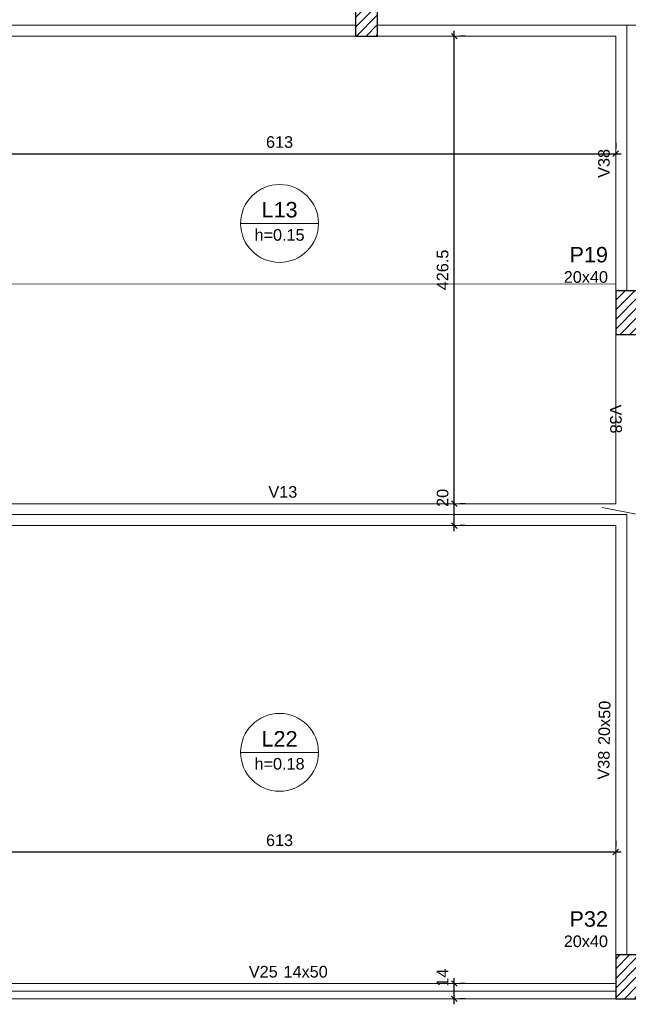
# Model space of a CAD drawing. Header units: millimetres. Extents: x 10 to 1250, y -62 to 528.
# Tile 157 of 193: x 56 to 67, y 227 to 245. Entities that reach past the tile are written whole.
import ezdxf

# ---------------------------------------------------------------- set-up
doc = ezdxf.new("R2010")
doc.units = ezdxf.units.MM
doc.header["$LTSCALE"] = 0.05
for name, color, linetype, lineweight in [('FO-Cargas de parede', 15, 'Continuous', 5), ('FO-Cortes', 9, 'Continuous', 5), ('FO-Cotas', 5, 'Continuous', 5), ('FO-Eixos', 5, 'Continuous', 5), ('FO-Hachura pilar que passa', 19, 'Continuous', 5), ('FO-Pilares', 4, 'Continuous', 30), ('FO-Textos das lajes', 3, 'Continuous', 20), ('FO-Textos das vigas', 7, 'Continuous', 5), ('FO-Textos dos pilares', 7, 'Continuous', 5), ('FO-Vigas', 7, 'Continuous', 5)]:
    doc.layers.add(name, color=color, linetype=linetype, lineweight=lineweight)
doc.styles.add('Arial', font='arial.ttf')
doc.styles.get("Standard").update_dxf_attribs({"font": 'arial.ttf'})
doc.dimstyles.new('UM_50.000000', dxfattribs={"dimtxt": 0.18, "dimasz": 0.1, "dimexe": 0.1, "dimexo": 0.2, "dimgap": 0.1, "dimtad": 1, "dimdec": 1, "dimlfac": 50, "dimzin": 0, "dimdsep": 46, "dimtxsty": 'Standard', "dimblk": 'OBLIQUE', "dimcen": 0.09, "dimdle": 0.1, "dimadec": 1, "dimazin": 2, "dimtfac": 1, "dimtdec": 1, "dimtofl": 0, "dimtmove": 0, "dimatfit": 3, "dimldrblk": 'OBLIQUE', "dimfxl": 1, "dimtolj": 1, "dimarcsym": 1})
pattern_1 = [(45, (-3.85811, 597.30727), (-0.088388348, 0.088388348), [])]

# ---------------------------------------------------------------- blocks, each defined once
blk = doc.blocks.new('_Oblique')
at = {"color": 0, "linetype": 'ByBlock', "lineweight": -2}
blk.add_line((-0.5, -0.5), (0.5, 0.5), dxfattribs=at)
blk = doc.blocks.new('*D427')
at = {"layer": 'Defpoints', "color": 0, "transparency": 16777216}
for p in [(54.325, 229.53), (66.585, 229.53), (66.585, 229.53)]:
    blk.add_point(p, dxfattribs=at)
at = {"layer": 'FO-Cotas', "color": 0, "lineweight": -2, "transparency": 16777216}
for p, q in [((54.325, 229.73), (54.325, 229.63)), ((66.585, 229.73), (66.585, 229.63)), ((54.225, 229.53), (66.685, 229.53))]:
    blk.add_line(p, q, dxfattribs=at)
at = {"layer": 'FO-Cotas', "color": 0, "lineweight": -2, "transparency": 16777216, "xscale": 0.1, "yscale": 0.1, "zscale": 0.1, "rotation": 180}
blk.add_blockref('_Oblique', (54.325, 229.53), dxfattribs=at)
at = {"layer": 'FO-Cotas', "color": 0, "lineweight": -2, "transparency": 16777216, "xscale": 0.1, "yscale": 0.1, "zscale": 0.1}
blk.add_blockref('_Oblique', (66.585, 229.53), dxfattribs=at)
at = {"layer": 'FO-Cotas', "transparency": 16777216, "insert": (60.455, 229.742), "char_height": 0.2118, "attachment_point": 5, "rotation": 0.0057, "style": 'Arial'}
blk.add_mtext('\\A1;613', dxfattribs=at)
blk = doc.blocks.new('*D456')
at = {"layer": 'Defpoints', "color": 0, "transparency": 16777216}
for p in [(54.325, 242.269), (66.585, 242.269), (66.585, 242.269)]:
    blk.add_point(p, dxfattribs=at)
at = {"layer": 'FO-Cotas', "color": 0, "lineweight": -2, "transparency": 16777216}
for p, q in [((54.325, 242.469), (54.325, 242.369)), ((66.585, 242.469), (66.585, 242.369)), ((54.225, 242.269), (66.685, 242.269))]:
    blk.add_line(p, q, dxfattribs=at)
at = {"layer": 'FO-Cotas', "color": 0, "lineweight": -2, "transparency": 16777216, "xscale": 0.1, "yscale": 0.1, "zscale": 0.1, "rotation": 180}
blk.add_blockref('_Oblique', (54.325, 242.269), dxfattribs=at)
at = {"layer": 'FO-Cotas', "color": 0, "lineweight": -2, "transparency": 16777216, "xscale": 0.1, "yscale": 0.1, "zscale": 0.1}
blk.add_blockref('_Oblique', (66.585, 242.269), dxfattribs=at)
at = {"layer": 'FO-Cotas', "transparency": 16777216, "insert": (60.455, 242.481), "char_height": 0.2118, "attachment_point": 5, "rotation": 0.0057, "style": 'Arial'}
blk.add_mtext('\\A1;613', dxfattribs=at)
blk = doc.blocks.new('*D493')
at = {"layer": 'Defpoints', "color": 0, "transparency": 16777216}
for p in [(63.641, 227.13), (63.641, 227.13), (63.641, 226.85)]:
    blk.add_point(p, dxfattribs=at)
at = {"layer": 'FO-Cotas', "color": 0, "lineweight": -2, "transparency": 16777216}
for p, q in [((63.641, 226.75), (63.641, 227.23)), ((63.841, 227.13), (63.741, 227.13)), ((63.841, 226.85), (63.741, 226.85))]:
    blk.add_line(p, q, dxfattribs=at)
at = {"layer": 'FO-Cotas', "color": 0, "lineweight": -2, "transparency": 16777216, "xscale": 0.1, "yscale": 0.1, "zscale": 0.1}
for p, rotation in [((63.641, 227.13), 90), ((63.641, 226.85), 270)]:
    blk.add_blockref('_Oblique', p, dxfattribs=dict(at, rotation=rotation))
at = {"layer": 'FO-Cotas', "transparency": 16777216, "insert": (63.429, 227.236), "char_height": 0.2118, "attachment_point": 5, "rotation": 90, "style": 'Arial'}
blk.add_mtext('\\A1;14', dxfattribs=at)
blk = doc.blocks.new('*D494')
at = {"layer": 'Defpoints', "color": 0, "transparency": 16777216}
for p in [(63.641, 235.884), (63.641, 235.884), (63.641, 235.484)]:
    blk.add_point(p, dxfattribs=at)
at = {"layer": 'FO-Cotas', "color": 0, "lineweight": -2, "transparency": 16777216}
for p, q in [((63.641, 235.384), (63.641, 235.984)), ((63.841, 235.884), (63.741, 235.884)), ((63.841, 235.484), (63.741, 235.484))]:
    blk.add_line(p, q, dxfattribs=at)
at = {"layer": 'FO-Cotas', "color": 0, "lineweight": -2, "transparency": 16777216, "xscale": 0.1, "yscale": 0.1, "zscale": 0.1}
for p, rotation in [((63.641, 235.884), 90), ((63.641, 235.484), 270)]:
    blk.add_blockref('_Oblique', p, dxfattribs=dict(at, rotation=rotation))
at = {"layer": 'FO-Cotas', "transparency": 16777216, "insert": (63.429, 235.99), "char_height": 0.2118, "attachment_point": 5, "rotation": 90, "style": 'Arial'}
blk.add_mtext('\\A1;20', dxfattribs=at)
blk = doc.blocks.new('*D495')
at = {"layer": 'Defpoints', "color": 0, "transparency": 16777216}
for p in [(63.641, 244.414), (63.641, 244.414), (63.641, 235.884)]:
    blk.add_point(p, dxfattribs=at)
at = {"layer": 'FO-Cotas', "color": 0, "lineweight": -2, "transparency": 16777216}
for p, q in [((63.641, 235.784), (63.641, 244.514)), ((63.841, 244.414), (63.741, 244.414)), ((63.841, 235.884), (63.741, 235.884))]:
    blk.add_line(p, q, dxfattribs=at)
at = {"layer": 'FO-Cotas', "color": 0, "lineweight": -2, "transparency": 16777216, "xscale": 0.1, "yscale": 0.1, "zscale": 0.1}
for p, rotation in [((63.641, 244.414), 90), ((63.641, 235.884), 270)]:
    blk.add_blockref('_Oblique', p, dxfattribs=dict(at, rotation=rotation))
at = {"layer": 'FO-Cotas', "transparency": 16777216, "insert": (63.429, 240.149), "char_height": 0.2118, "attachment_point": 5, "rotation": 90, "style": 'Arial'}
blk.add_mtext('\\A1;426.5', dxfattribs=at)

msp = doc.modelspace()

# ---------------------------------------------------------------- hatches: boundary and pattern name
at = {"layer": 'FO-Hachura pilar que passa', "linetype": 'Continuous'}
h = msp.add_hatch(dxfattribs=at)
h.set_pattern_fill('ANSI31', color=256, style=0)
h.set_pattern_definition(pattern_1)
h.paths.add_polyline_path([(61.843, 244.4144), (62.043, 244.4144), (62.243, 244.4144), (62.243, 244.8144), (62.243, 245.2144), (62.043, 245.2144), (61.843, 245.2144), (61.843, 244.8144)])
h = msp.add_hatch(dxfattribs=at)
h.set_pattern_fill('ANSI31', color=256, style=0)
h.set_pattern_definition(pattern_1)
h.paths.add_polyline_path([(66.585, 238.9704), (66.785, 238.9704), (66.985, 238.9704), (66.985, 239.3704), (66.985, 239.7704), (66.785, 239.7704), (66.585, 239.7704), (66.585, 239.3704)])
h = msp.add_hatch(dxfattribs=at)
h.set_pattern_fill('ANSI31', color=256, style=0)
h.set_pattern_definition(pattern_1)
h.paths.add_polyline_path([(66.985, 227.6504), (66.785, 227.6504), (66.585, 227.6504), (66.585, 227.2504), (66.585, 226.8504), (66.785, 226.8504), (66.985, 226.8504), (66.985, 227.2504)])

# ---------------------------------------------------------------- linework, layer by layer
at = {"layer": 'FO-Cargas de parede'}
msp.add_line((66.585, 239.8924), (31.205, 239.8744), dxfattribs=at)
at = {"layer": 'FO-Cortes', "linetype": 'Continuous'}
msp.add_line((66.337, 235.8154), (69.3232, 235.2326), dxfattribs=at)
msp.add_line((66.337, 235.8154), (69.3232, 235.2326), dxfattribs=at)
at = {"layer": 'FO-Eixos'}
for p, q in [((55.113, 244.6144), (61.843, 244.6144)), ((62.243, 244.6144), (66.785, 244.6144)), ((66.785, 239.7704), (66.785, 244.6144)), ((66.785, 244.6144), (68.613, 244.6144)), ((54.445, 235.6844), (66.7852, 235.6844)), ((66.785, 227.6504), (66.7852, 235.6844)), ((54.645, 226.9904), (66.585, 226.9904))]:
    msp.add_line(p, q, dxfattribs=at)
at = {"layer": 'FO-Pilares'}
for points in [[(61.843, 244.4144), (62.043, 244.4144), (62.243, 244.4144), (62.243, 244.8144), (62.243, 245.2144), (62.043, 245.2144), (61.843, 245.2144), (61.843, 244.8144), (61.843, 244.4144)], [(66.585, 238.9704), (66.785, 238.9704), (66.985, 238.9704), (66.985, 239.3704), (66.985, 239.7704), (66.785, 239.7704), (66.585, 239.7704), (66.585, 239.3704), (66.585, 238.9704)], [(66.985, 227.6504), (66.785, 227.6504), (66.585, 227.6504), (66.585, 227.2504), (66.585, 226.8504), (66.785, 226.8504), (66.985, 226.8504), (66.985, 227.2504), (66.985, 227.6504)]]:
    msp.add_lwpolyline(points, close=True, dxfattribs=at)
at = {"layer": 'FO-Textos das lajes'}
for p, q in [((59.7447, 240.9966), (61.1655, 240.9966)), ((59.7447, 231.3474), (61.1655, 231.3474))]:
    msp.add_line(p, q, dxfattribs=at)
for centre in [(60.4551, 240.9966), (60.4551, 231.3474)]:
    msp.add_circle(centre, 0.7104, dxfattribs=at)
at = {"layer": 'FO-Vigas'}
for p, q in [((55.113, 244.4144), (61.843, 244.4144)), ((62.243, 244.4144), (66.585, 244.4144)), ((66.585, 239.7704), (66.585, 244.4144)), ((66.5851, 238.9704), (66.5852, 235.8844)), ((54.445, 235.8844), (66.5852, 235.8844)), ((54.325, 235.4844), (66.5852, 235.4844)), ((66.5851, 227.6504), (66.5852, 235.4844)), ((54.645, 227.1304), (66.585, 227.1304)), ((54.645, 226.8504), (66.585, 226.8504))]:
    msp.add_line(p, q, dxfattribs=at)

# ---------------------------------------------------------------- texts
at = {"layer": 'FO-Textos das lajes', "attachment_point": 8, "line_spacing_factor": 0.798, "style": 'Arial'}
for s, insert, char_height in [('L13', (60.4551, 241.1025), 0.2824), ('h=0.15', (60.4551, 240.6789), 0.2118), ('L22', (60.4551, 231.4533), 0.2824), ('h=0.18', (60.4551, 231.0297), 0.2118)]:
    msp.add_mtext(s, dxfattribs=dict(at, insert=insert, char_height=char_height))
at = {"layer": 'FO-Textos das vigas', "linetype": 'Continuous', "char_height": 0.2118, "line_spacing_factor": 0.798, "style": 'Arial'}
for s, insert, attachment_point, rotation in [('V38', (66.4791, 242.0924), 8, 90), ('V38', (66.4792, 237.4274), 8, 271), ('20x50', (66.4792, 231.4801), 7, 89), ('V38', (66.4792, 231.3742), 9, 89)]:
    msp.add_mtext(s, dxfattribs=dict(at, insert=insert, attachment_point=attachment_point, rotation=rotation))
for s, insert, attachment_point in [('V13', (60.5151, 235.9903), 8), ('V25', (60.4218, 227.2363), 9), ('14x50', (60.5277, 227.2363), 7)]:
    msp.add_mtext(s, dxfattribs=dict(at, insert=insert, attachment_point=attachment_point))
at = {"layer": 'FO-Textos dos pilares', "linetype": 'Continuous', "attachment_point": 9, "line_spacing_factor": 0.798, "style": 'Arial'}
for s, insert, char_height in [('P19', (66.4438, 240.2822), 0.2824), ('20x40', (66.4438, 239.9116), 0.2118), ('P32', (66.4438, 228.1622), 0.2824), ('20x40', (66.4438, 227.7916), 0.2118)]:
    msp.add_mtext(s, dxfattribs=dict(at, insert=insert, char_height=char_height))

# ---------------------------------------------------------------- dimensions: what is measured, and where the dimension line sits
at = {"layer": 'FO-Cotas'}
for base, p1, p2, picture, middle in [((63.6405, 244.4144), (63.6405, 235.8844), (63.6405, 244.4144), '*D495', (63.4287, 240.1494)), ((63.6405, 235.8844), (63.6405, 235.4844), (63.6405, 235.8844), '*D494', (63.4287, 235.9903)), ((63.6405, 227.1304), (63.6405, 226.8504), (63.6405, 227.1304), '*D493', (63.4287, 227.2363))]:
    dim = msp.add_linear_dim(base=base, p1=p1, p2=p2, angle=90, dimstyle='UM_50.000000', override={"dimtxt": 0.2118, "dimasz": 0.1, "dimexe": 0.1, "dimexo": 0.2, "dimtad": 1, "dimtih": 0, "dimtoh": 0, "dimdec": 1, "dimlfac": 50, "dimzin": 8, "dimtxsty": 'Arial', "dimblk": 'Oblique', "dimblk1": 'Oblique', "dimblk2": 'Oblique', "dimsah": 1, "dimdle": 0.1, "dimse1": 0, "dimse2": 0, "dimclrt": 256, "dimadec": 1, "dimazin": 3, "dimtmove": 2, "dimldrblk": 'Oblique'}, dxfattribs=at)
    dim.commit()
    dim.dimension.update_dxf_attribs({"geometry": picture, "text_midpoint": middle, "dimtype": 160, "text_rotation": 90})
for base, p1, p2, picture, middle in [((66.585, 242.2688), (54.325, 242.2688), (66.585, 242.2688), '*D456', (60.455, 242.4806)), ((66.5851, 229.5304), (54.325, 229.5304), (66.5851, 229.5304), '*D427', (60.455, 229.7422))]:
    dim = msp.add_linear_dim(base=base, p1=p1, p2=p2, dimstyle='UM_50.000000', override={"dimtxt": 0.2118, "dimasz": 0.1, "dimexe": 0.1, "dimexo": 0.2, "dimtad": 1, "dimtih": 0, "dimtoh": 0, "dimdec": 1, "dimlfac": 50, "dimzin": 8, "dimtxsty": 'Arial', "dimblk": 'Oblique', "dimblk1": 'Oblique', "dimblk2": 'Oblique', "dimsah": 1, "dimdle": 0.1, "dimse1": 0, "dimse2": 0, "dimclrt": 256, "dimadec": 1, "dimazin": 3, "dimtmove": 2, "dimldrblk": 'Oblique'}, dxfattribs=at)
    dim.commit()
    dim.dimension.update_dxf_attribs({"geometry": picture, "text_midpoint": middle, "dimtype": 160, "text_rotation": 0.00573})

doc.saveas('drawing.dxf')
